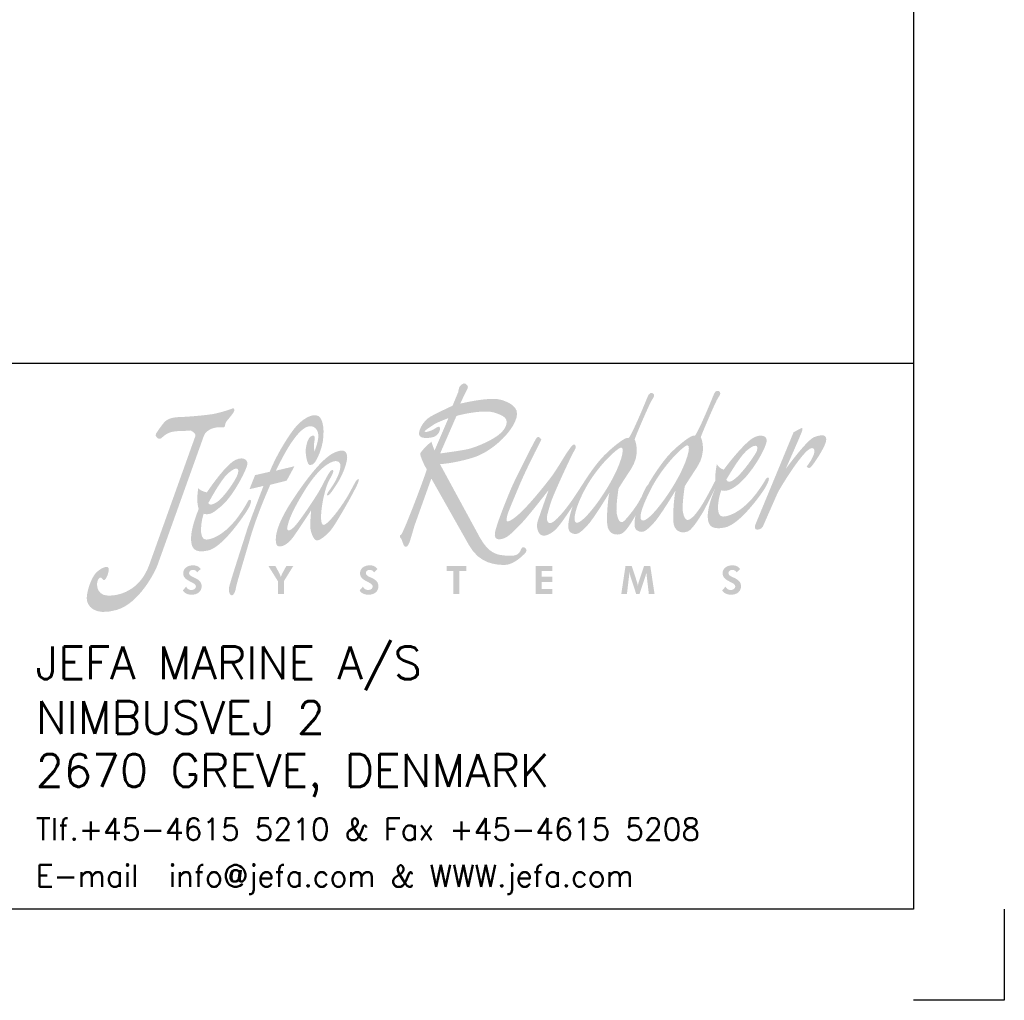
# Model space of a CAD drawing. Header units: millimetres. Extents: x 4480 to 7900, y 2154 to 4554.
# Tile 3 of 5: x 7250 to 7900, y 2154 to 2801. Entities that reach past the tile are written whole.
import ezdxf

# ---------------------------------------------------------------- set-up
doc = ezdxf.new("R2010")
doc.units = ezdxf.units.MM
doc.header["$MEASUREMENT"] = 0
doc.layers.get('0').update_dxf_attribs({"linetype": 'CONTINUOUS'})
doc.layers.add('RAMME', color=7, linetype='CONTINUOUS')
doc.styles.add('ROMANS', font='romans')

# ---------------------------------------------------------------- blocks, each defined once
blk = doc.blocks.new('jefa rudder logo')
at = {"linetype": 'Continuous', "lineweight": 0}
h = blk.add_hatch(color=182, dxfattribs=at)
edge = h.paths.add_edge_path(flags=16)
edge.add_spline(control_points=[(28.946, 61.153), (29.136, 61.166), (28.946, 60.378), (28.384, 59.431), (28.384, 59.431), (27.823, 58.483), (27.165, 57.709), (26.919, 57.709), (26.919, 57.709), (26.675, 57.709), (26.858, 58.522), (27.417, 59.469), (27.417, 59.469), (27.978, 60.416), (28.791, 61.14), (28.946, 61.153)], knot_values=[0, 0, 0, 0, 0.25, 0.25, 0.25, 0.25, 0.5, 0.5, 0.5, 0.5, 0.75, 0.75, 0.75, 0.75, 1, 1, 1, 1], degree=3, periodic=0)
edge = h.paths.add_edge_path(flags=16)
edge.add_spline(control_points=[(29.952, 57.81), (30.196, 57.81), (30.853, 58.583), (31.415, 59.53), (31.415, 59.53), (31.976, 60.48), (32.167, 61.265), (31.976, 61.252), (31.976, 61.252), (31.821, 61.242), (31.034, 60.498), (30.472, 59.55), (30.472, 59.55), (30.323, 59.296), (29.533, 57.81), (29.952, 57.81)], knot_values=[0, 0, 0, 0, 0.25, 0.25, 0.25, 0.25, 0.5, 0.5, 0.5, 0.5, 0.75, 0.75, 0.75, 0.75, 1, 1, 1, 1], degree=3, periodic=0)
edge = h.paths.add_edge_path()
edge.add_spline(control_points=[(30.173, 59.439), (30.188, 59.472), (30.213, 59.515), (30.241, 59.563), (30.241, 59.563), (30.254, 59.588), (30.262, 59.604), (30.262, 59.604), (30.262, 59.604), (30.262, 59.604), (30.264, 59.604), (30.264, 59.604), (30.264, 59.604), (30.467, 59.947), (30.881, 60.561), (31.186, 60.876), (31.186, 60.876), (31.549, 61.255), (32.212, 61.78), (32.296, 61.689), (32.296, 61.689), (32.38, 61.595), (33.18, 63.561), (33.18, 63.561), (33.18, 63.561), (33.18, 63.561), (33.264, 63.812), (33.404, 63.746), (33.404, 63.746), (33.543, 63.68), (33.49, 63.569), (33.386, 63.429), (33.386, 63.429), (33.284, 63.292), (32.578, 61.638), (32.593, 61.623), (32.593, 61.623), (32.609, 61.608), (32.893, 60.96), (32.418, 60.244), (32.418, 60.244), (31.943, 59.527), (31.859, 59.378), (31.859, 59.378), (31.859, 59.378), (31.859, 59.378), (31.722, 58.514), (31.77, 58.227), (31.77, 58.227), (31.816, 57.955), (31.913, 57.78), (32.055, 57.849), (32.055, 57.849), (32.484, 58.059), (33.035, 59.223), (33.266, 59.654), (33.266, 59.654), (33.244, 59.898), (33.279, 60.124), (33.325, 60.389), (33.325, 60.389), (33.409, 60.272), (33.48, 60.185), (33.647, 60.14), (33.647, 60.14), (33.983, 60.607), (34.623, 61.364), (34.968, 61.58), (34.968, 61.58), (35.311, 61.793), (35.664, 61.704), (35.603, 61.41), (35.603, 61.41), (35.491, 60.848), (34.303, 58.946), (33.533, 59.19), (33.533, 59.19), (33.454, 59.047), (33.193, 57.983), (33.609, 57.991), (33.609, 57.991), (34.023, 57.996), (34.646, 58.39), (35.141, 59.058), (35.141, 59.058), (35.636, 59.728), (35.555, 59.766), (35.662, 59.774), (35.662, 59.774), (35.768, 59.779), (35.697, 59.568), (35.524, 59.281), (35.524, 59.281), (35.354, 59.002), (34.366, 57.602), (33.67, 57.485), (33.67, 57.485), (33.005, 57.358), (32.921, 57.655), (32.911, 57.986), (32.911, 57.986), (32.903, 58.288), (33.025, 58.743), (33.244, 59.263), (33.244, 59.263), (33.244, 59.263), (32.756, 58.306), (32.756, 58.306), (32.756, 58.306), (32.756, 58.306), (32.25, 57.401), (31.999, 57.31), (31.999, 57.31), (31.745, 57.216), (31.471, 57.272), (31.364, 57.589), (31.364, 57.589), (31.26, 57.904), (31.405, 59.256), (31.458, 59.22), (31.458, 59.22), (31.458, 59.22), (30.711, 57.97), (30.432, 57.691), (30.432, 57.691), (30.152, 57.412), (29.969, 57.16), (29.66, 57.366), (29.66, 57.366), (29.527, 57.452), (29.535, 57.724), (29.606, 58.047), (29.606, 58.047), (29.456, 57.782), (29.152, 57.277), (28.966, 57.208), (28.966, 57.208), (28.715, 57.117), (28.438, 57.173), (28.334, 57.488), (28.334, 57.488), (28.23, 57.803), (28.372, 59.154), (28.428, 59.118), (28.428, 59.118), (28.428, 59.118), (27.681, 57.871), (27.402, 57.592), (27.402, 57.592), (27.122, 57.313), (26.939, 57.061), (26.629, 57.264), (26.629, 57.264), (26.426, 57.396), (26.551, 57.965), (26.728, 58.476), (26.728, 58.476), (26.518, 58.151), (26.104, 57.531), (25.913, 57.368), (25.913, 57.368), (25.651, 57.147), (25.458, 57.089), (25.321, 57.13), (25.321, 57.13), (25.161, 57.175), (25.029, 57.483), (25.121, 57.772), (25.121, 57.772), (25.212, 58.064), (25.624, 59.207), (25.624, 59.207), (25.624, 59.207), (25.624, 59.207), (24.729, 58.052), (24.417, 57.721), (24.417, 57.721), (24.107, 57.389), (23.815, 57.109), (23.655, 57.028), (23.655, 57.028), (23.495, 56.947), (23.101, 56.838), (23.162, 57.229), (23.162, 57.229), (23.223, 57.62), (23.713, 58.824), (23.906, 59.276), (23.906, 59.276), (24.1, 59.731), (24.834, 61.173), (24.94, 61.359), (24.94, 61.359), (25.029, 61.519), (25.113, 61.793), (25.291, 61.514), (25.291, 61.514), (25.291, 61.514), (24.628, 60.241), (24.267, 59.378), (24.267, 59.378), (23.906, 58.514), (23.754, 58.163), (23.724, 58.021), (23.724, 58.021), (23.696, 57.882), (23.665, 57.752), (23.764, 57.772), (23.764, 57.772), (24.239, 57.866), (25.448, 59.421), (25.773, 59.845), (25.773, 59.845), (26.055, 60.239), (26.421, 60.876), (26.477, 60.945), (26.477, 60.945), (26.607, 61.105), (26.726, 61.356), (26.827, 61.275), (26.827, 61.275), (26.927, 61.196), (26.838, 61.074), (26.746, 60.914), (26.746, 60.914), (26.657, 60.754), (25.809, 58.961), (25.692, 58.534), (25.692, 58.534), (25.583, 58.133), (25.512, 57.963), (25.552, 57.831), (25.552, 57.831), (25.593, 57.701), (25.682, 57.561), (26.035, 57.922), (26.035, 57.922), (26.883, 58.793), (27.335, 59.926), (28.156, 60.777), (28.156, 60.777), (28.519, 61.153), (29.182, 61.679), (29.266, 61.587), (29.266, 61.587), (29.35, 61.496), (30.15, 63.459), (30.15, 63.459), (30.15, 63.459), (30.15, 63.459), (30.234, 63.711), (30.373, 63.647), (30.373, 63.647), (30.513, 63.581), (30.457, 63.47), (30.356, 63.33), (30.356, 63.33), (30.251, 63.19), (29.548, 61.537), (29.563, 61.521), (29.563, 61.521), (29.578, 61.506), (29.863, 60.861), (29.385, 60.145), (29.385, 60.145), (28.91, 59.426), (28.826, 59.276), (28.826, 59.276), (28.826, 59.276), (28.826, 59.276), (28.687, 58.407), (28.745, 58.123), (28.745, 58.123), (28.801, 57.843), (28.892, 57.683), (29.022, 57.749), (29.022, 57.749), (29.154, 57.815), (29.591, 58.392), (29.713, 58.598), (29.713, 58.598), (29.748, 58.659), (29.812, 58.773), (29.886, 58.905), (29.886, 58.905), (30.015, 59.225), (30.145, 59.461), (30.173, 59.439)], knot_values=[0, 0, 0, 0, 0.013889, 0.013889, 0.013889, 0.013889, 0.027778, 0.027778, 0.027778, 0.027778, 0.041667, 0.041667, 0.041667, 0.041667, 0.055556, 0.055556, 0.055556, 0.055556, 0.069444, 0.069444, 0.069444, 0.069444, 0.083333, 0.083333, 0.083333, 0.083333, 0.097222, 0.097222, 0.097222, 0.097222, 0.111111, 0.111111, 0.111111, 0.111111, 0.125, 0.125, 0.125, 0.125, 0.138889, 0.138889, 0.138889, 0.138889, 0.152778, 0.152778, 0.152778, 0.152778, 0.166667, 0.166667, 0.166667, 0.166667, 0.180556, 0.180556, 0.180556, 0.180556, 0.194444, 0.194444, 0.194444, 0.194444, 0.208333, 0.208333, 0.208333, 0.208333, 0.222222, 0.222222, 0.222222, 0.222222, 0.236111, 0.236111, 0.236111, 0.236111, 0.25, 0.25, 0.25, 0.25, 0.263889, 0.263889, 0.263889, 0.263889, 0.277778, 0.277778, 0.277778, 0.277778, 0.291667, 0.291667, 0.291667, 0.291667, 0.305556, 0.305556, 0.305556, 0.305556, 0.319444, 0.319444, 0.319444, 0.319444, 0.333333, 0.333333, 0.333333, 0.333333, 0.347222, 0.347222, 0.347222, 0.347222, 0.361111, 0.361111, 0.361111, 0.361111, 0.375, 0.375, 0.375, 0.375, 0.388889, 0.388889, 0.388889, 0.388889, 0.402778, 0.402778, 0.402778, 0.402778, 0.416667, 0.416667, 0.416667, 0.416667, 0.430556, 0.430556, 0.430556, 0.430556, 0.444444, 0.444444, 0.444444, 0.444444, 0.458333, 0.458333, 0.458333, 0.458333, 0.472222, 0.472222, 0.472222, 0.472222, 0.486111, 0.486111, 0.486111, 0.486111, 0.5, 0.5, 0.5, 0.5, 0.513889, 0.513889, 0.513889, 0.513889, 0.527778, 0.527778, 0.527778, 0.527778, 0.541667, 0.541667, 0.541667, 0.541667, 0.555556, 0.555556, 0.555556, 0.555556, 0.569444, 0.569444, 0.569444, 0.569444, 0.583333, 0.583333, 0.583333, 0.583333, 0.597222, 0.597222, 0.597222, 0.597222, 0.611111, 0.611111, 0.611111, 0.611111, 0.625, 0.625, 0.625, 0.625, 0.638889, 0.638889, 0.638889, 0.638889, 0.652778, 0.652778, 0.652778, 0.652778, 0.666667, 0.666667, 0.666667, 0.666667, 0.680556, 0.680556, 0.680556, 0.680556, 0.694444, 0.694444, 0.694444, 0.694444, 0.708333, 0.708333, 0.708333, 0.708333, 0.722222, 0.722222, 0.722222, 0.722222, 0.736111, 0.736111, 0.736111, 0.736111, 0.75, 0.75, 0.75, 0.75, 0.763889, 0.763889, 0.763889, 0.763889, 0.777778, 0.777778, 0.777778, 0.777778, 0.791667, 0.791667, 0.791667, 0.791667, 0.805556, 0.805556, 0.805556, 0.805556, 0.819444, 0.819444, 0.819444, 0.819444, 0.833333, 0.833333, 0.833333, 0.833333, 0.847222, 0.847222, 0.847222, 0.847222, 0.861111, 0.861111, 0.861111, 0.861111, 0.875, 0.875, 0.875, 0.875, 0.888889, 0.888889, 0.888889, 0.888889, 0.902778, 0.902778, 0.902778, 0.902778, 0.916667, 0.916667, 0.916667, 0.916667, 0.930556, 0.930556, 0.930556, 0.930556, 0.944444, 0.944444, 0.944444, 0.944444, 0.958333, 0.958333, 0.958333, 0.958333, 0.972222, 0.972222, 0.972222, 0.972222, 0.986111, 0.986111, 0.986111, 0.986111, 1, 1, 1, 1], degree=3, periodic=0)
edge = h.paths.add_edge_path(flags=16)
edge.add_spline(control_points=[(33.762, 59.68), (33.762, 59.68), (34.341, 60.698), (34.681, 60.998), (34.681, 60.998), (35.022, 61.295), (35.265, 61.331), (35.159, 60.998), (35.159, 60.998), (35.103, 60.825), (33.983, 59.182), (33.762, 59.68)], knot_values=[0, 0, 0, 0, 0.333333, 0.333333, 0.333333, 0.333333, 0.666667, 0.666667, 0.666667, 0.666667, 1, 1, 1, 1], degree=3, periodic=0)
edge = h.paths.add_edge_path()
edge.add_spline(control_points=[(21.222, 63.066), (21.222, 63.066), (21.486, 63.701), (21.486, 63.701), (21.486, 63.701), (21.486, 63.701), (21.501, 63.853), (21.544, 63.937), (21.544, 63.937), (21.587, 64.021), (21.74, 64.115), (21.798, 64.082), (21.798, 64.082), (21.857, 64.046), (21.984, 63.962), (21.9, 63.828), (21.9, 63.828), (21.816, 63.693), (21.577, 63.16), (21.577, 63.16), (21.577, 63.16), (21.577, 63.16), (22.982, 63.513), (23.49, 63.327), (23.49, 63.327), (23.998, 63.142), (24.371, 62.921), (24.067, 62.296), (24.067, 62.296), (23.762, 61.669), (22.931, 60.907), (22.078, 60.663), (22.078, 60.663), (21.222, 60.416), (20.648, 60.391), (20.648, 60.391), (20.648, 60.391), (20.648, 60.391), (22.459, 57.059), (22.459, 57.059), (22.459, 57.059), (22.865, 56.309), (23.259, 56.251), (23.51, 56.22), (23.51, 56.22), (23.785, 56.187), (24.107, 56.154), (24.262, 56.319), (24.262, 56.319), (24.361, 56.426), (24.364, 56.581), (24.448, 56.591), (24.448, 56.591), (24.531, 56.599), (24.684, 56.472), (24.575, 56.345), (24.575, 56.345), (24.465, 56.218), (24.016, 55.778), (23.627, 55.778), (23.627, 55.778), (23.236, 55.778), (22.469, 55.809), (21.984, 56.667), (21.984, 56.667), (21.984, 56.667), (20.251, 59.731), (20.251, 59.731), (20.251, 59.731), (20.251, 59.731), (19.479, 57.572), (19.479, 57.572), (19.479, 57.572), (19.479, 57.572), (19.319, 57.013), (19.258, 56.835), (19.258, 56.835), (19.2, 56.657), (19.116, 56.573), (19.04, 56.617), (19.04, 56.617), (18.964, 56.657), (18.92, 56.911), (18.87, 56.972), (18.87, 56.972), (18.819, 57.031), (18.766, 57.13), (18.862, 57.158), (18.862, 57.158), (18.959, 57.186), (20.076, 60.14), (20.041, 60.168), (20.041, 60.168), (19.98, 60.213), (19.7, 60.836), (19.741, 60.891), (19.741, 60.891), (19.893, 61.095), (20.061, 61.278), (20.259, 61.415), (20.259, 61.415), (20.295, 61.283), (20.343, 61.151), (20.401, 61.018), (20.401, 61.018), (20.401, 61.018), (21.036, 62.499), (21.036, 62.499), (21.036, 62.499), (21.036, 62.499), (20.521, 62.311), (20.361, 62.202), (20.361, 62.202), (20.198, 62.093), (19.929, 61.93), (19.944, 61.879), (19.944, 61.879), (19.962, 61.829), (20.208, 61.897), (20.35, 61.981), (20.35, 61.981), (20.495, 62.067), (20.63, 62.177), (20.648, 62.057), (20.648, 62.057), (20.663, 61.94), (20.579, 61.661), (20.249, 61.61), (20.249, 61.61), (19.919, 61.559), (19.733, 61.6), (19.69, 61.745), (19.69, 61.745), (19.649, 61.89), (19.853, 62.372), (20.223, 62.575), (20.223, 62.575), (20.597, 62.779), (21.222, 63.066), (21.222, 63.066)], knot_values=[0, 0, 0, 0, 0.028571, 0.028571, 0.028571, 0.028571, 0.057143, 0.057143, 0.057143, 0.057143, 0.085714, 0.085714, 0.085714, 0.085714, 0.114286, 0.114286, 0.114286, 0.114286, 0.142857, 0.142857, 0.142857, 0.142857, 0.171429, 0.171429, 0.171429, 0.171429, 0.2, 0.2, 0.2, 0.2, 0.228571, 0.228571, 0.228571, 0.228571, 0.257143, 0.257143, 0.257143, 0.257143, 0.285714, 0.285714, 0.285714, 0.285714, 0.314286, 0.314286, 0.314286, 0.314286, 0.342857, 0.342857, 0.342857, 0.342857, 0.371429, 0.371429, 0.371429, 0.371429, 0.4, 0.4, 0.4, 0.4, 0.428571, 0.428571, 0.428571, 0.428571, 0.457143, 0.457143, 0.457143, 0.457143, 0.485714, 0.485714, 0.485714, 0.485714, 0.514286, 0.514286, 0.514286, 0.514286, 0.542857, 0.542857, 0.542857, 0.542857, 0.571429, 0.571429, 0.571429, 0.571429, 0.6, 0.6, 0.6, 0.6, 0.628571, 0.628571, 0.628571, 0.628571, 0.657143, 0.657143, 0.657143, 0.657143, 0.685714, 0.685714, 0.685714, 0.685714, 0.714286, 0.714286, 0.714286, 0.714286, 0.742857, 0.742857, 0.742857, 0.742857, 0.771429, 0.771429, 0.771429, 0.771429, 0.8, 0.8, 0.8, 0.8, 0.828571, 0.828571, 0.828571, 0.828571, 0.857143, 0.857143, 0.857143, 0.857143, 0.885714, 0.885714, 0.885714, 0.885714, 0.914286, 0.914286, 0.914286, 0.914286, 0.942857, 0.942857, 0.942857, 0.942857, 0.971429, 0.971429, 0.971429, 0.971429, 1, 1, 1, 1], degree=3, periodic=0)
edge = h.paths.add_edge_path(flags=16)
edge.add_spline(control_points=[(20.655, 60.881), (20.655, 60.881), (21.399, 62.591), (21.399, 62.591), (21.399, 62.591), (21.412, 62.621), (22.629, 62.911), (23.109, 62.761), (23.109, 62.761), (23.592, 62.611), (23.856, 62.474), (23.609, 62.024), (23.609, 62.024), (23.363, 61.575), (22.263, 61.153), (21.918, 61.077), (21.918, 61.077), (21.57, 61.001), (20.655, 60.881), (20.655, 60.881)], knot_values=[0, 0, 0, 0, 0.2, 0.2, 0.2, 0.2, 0.4, 0.4, 0.4, 0.4, 0.6, 0.6, 0.6, 0.6, 0.8, 0.8, 0.8, 0.8, 1, 1, 1, 1], degree=3, periodic=0)
edge = h.paths.add_edge_path()
edge.add_spline(control_points=[(35.1, 57.64), (35.1, 57.64), (36.843, 61.852), (36.843, 61.852), (36.843, 61.852), (36.843, 61.852), (37.153, 62.019), (37.153, 62.019), (37.153, 62.019), (37.153, 62.019), (37.29, 62.103), (37.249, 61.956), (37.249, 61.956), (37.211, 61.808), (36.477, 60.162), (36.477, 60.162), (36.477, 60.162), (36.477, 60.162), (37.437, 61.491), (37.785, 61.628), (37.785, 61.628), (38.156, 61.77), (38.402, 61.752), (38.324, 61.42), (38.324, 61.42), (38.245, 61.09), (37.689, 60.274), (37.602, 60.228), (37.602, 60.228), (37.513, 60.18), (37.442, 60.279), (37.442, 60.279), (37.442, 60.279), (37.442, 60.279), (37.63, 60.533), (37.683, 60.645), (37.683, 60.645), (37.734, 60.754), (37.823, 60.937), (37.8, 61.023), (37.8, 61.023), (37.628, 61.666), (36.165, 59.2), (36.111, 59.07), (36.111, 59.07), (36.111, 59.07), (35.438, 57.539), (35.438, 57.539), (35.438, 57.539), (35.375, 57.396), (35.174, 57.374), (35.115, 57.404), (35.115, 57.404), (35.057, 57.434), (35.07, 57.569), (35.1, 57.64)], knot_values=[0, 0, 0, 0, 0.071429, 0.071429, 0.071429, 0.071429, 0.142857, 0.142857, 0.142857, 0.142857, 0.214286, 0.214286, 0.214286, 0.214286, 0.285714, 0.285714, 0.285714, 0.285714, 0.357143, 0.357143, 0.357143, 0.357143, 0.428571, 0.428571, 0.428571, 0.428571, 0.5, 0.5, 0.5, 0.5, 0.571429, 0.571429, 0.571429, 0.571429, 0.642857, 0.642857, 0.642857, 0.642857, 0.714286, 0.714286, 0.714286, 0.714286, 0.785714, 0.785714, 0.785714, 0.785714, 0.857143, 0.857143, 0.857143, 0.857143, 0.928571, 0.928571, 0.928571, 0.928571, 1, 1, 1, 1], degree=3, periodic=0)
edge = h.paths.add_edge_path()
edge.add_spline(control_points=[(15.657, 59.299), (15.954, 59.7), (16.322, 60.526), (15.895, 60.531), (15.895, 60.531), (15.682, 60.536), (15.146, 60.315), (14.435, 59.162), (14.435, 59.162), (13.726, 58.009), (13.688, 57.638), (13.655, 57.508), (13.655, 57.508), (13.622, 57.376), (13.696, 57.257), (13.94, 57.49), (13.94, 57.49), (14.186, 57.721), (14.867, 58.755), (15.083, 59.106), (15.083, 59.106), (15.334, 59.52), (15.624, 60.236), (15.745, 60.117), (15.745, 60.117), (15.801, 60.063), (15.702, 59.893), (15.56, 59.627), (15.56, 59.627), (15.281, 59.103), (15.006, 57.401), (15.385, 57.63), (15.385, 57.63), (15.692, 57.818), (16.261, 58.638), (16.469, 59.017), (16.469, 59.017), (16.678, 59.398), (16.784, 59.599), (16.784, 59.599), (16.784, 59.599), (16.784, 59.599), (17.008, 59.875), (16.906, 59.568), (16.906, 59.568), (16.802, 59.263), (15.86, 57.61), (15.636, 57.356), (15.636, 57.356), (15.413, 57.104), (15.128, 56.871), (14.986, 56.901), (14.986, 56.901), (14.844, 56.932), (14.686, 57.338), (14.702, 57.633), (14.702, 57.633), (14.717, 57.925), (14.745, 58.275), (14.745, 58.275), (14.745, 58.275), (14.745, 58.275), (14.186, 57.419), (13.914, 57.036), (13.914, 57.036), (13.64, 56.65), (13.218, 56.497), (13.155, 56.726), (13.155, 56.726), (13.091, 56.954), (13.071, 57.498), (13.879, 58.727), (13.879, 58.727), (14.686, 59.959), (15.347, 60.698), (15.766, 60.899), (15.766, 60.899), (16.187, 61.102), (16.355, 61.013), (16.393, 60.782), (16.393, 60.782), (16.431, 60.549), (16.228, 59.949), (15.936, 59.499), (15.936, 59.499), (15.644, 59.05), (15.578, 58.971), (15.502, 58.958), (15.502, 58.958), (15.392, 58.946), (15.596, 59.215), (15.657, 59.299)], knot_values=[0, 0, 0, 0, 0.043478, 0.043478, 0.043478, 0.043478, 0.086957, 0.086957, 0.086957, 0.086957, 0.130435, 0.130435, 0.130435, 0.130435, 0.173913, 0.173913, 0.173913, 0.173913, 0.217391, 0.217391, 0.217391, 0.217391, 0.26087, 0.26087, 0.26087, 0.26087, 0.304348, 0.304348, 0.304348, 0.304348, 0.347826, 0.347826, 0.347826, 0.347826, 0.391304, 0.391304, 0.391304, 0.391304, 0.434783, 0.434783, 0.434783, 0.434783, 0.478261, 0.478261, 0.478261, 0.478261, 0.521739, 0.521739, 0.521739, 0.521739, 0.565217, 0.565217, 0.565217, 0.565217, 0.608696, 0.608696, 0.608696, 0.608696, 0.652174, 0.652174, 0.652174, 0.652174, 0.695652, 0.695652, 0.695652, 0.695652, 0.73913, 0.73913, 0.73913, 0.73913, 0.782609, 0.782609, 0.782609, 0.782609, 0.826087, 0.826087, 0.826087, 0.826087, 0.869565, 0.869565, 0.869565, 0.869565, 0.913043, 0.913043, 0.913043, 0.913043, 0.956522, 0.956522, 0.956522, 0.956522, 1, 1, 1, 1], degree=3, periodic=0)
edge = h.paths.add_edge_path()
edge.add_spline(control_points=[(12.847, 60.041), (13.198, 60.897), (13.703, 61.671), (13.995, 62.045), (13.995, 62.045), (14.29, 62.415), (14.808, 62.768), (15.09, 62.586), (15.09, 62.586), (15.372, 62.403), (15.385, 61.544), (15.151, 60.945), (15.151, 60.945), (14.915, 60.343), (14.803, 60.371), (14.689, 60.35), (14.689, 60.35), (14.575, 60.33), (14.47, 60.848), (14.503, 61.102), (14.503, 61.102), (14.539, 61.359), (14.613, 61.628), (14.783, 61.686), (14.783, 61.686), (14.953, 61.745), (14.915, 61.557), (14.884, 61.356), (14.884, 61.356), (14.856, 61.156), (14.9, 60.978), (14.9, 60.978), (14.9, 60.978), (14.9, 60.978), (15.133, 61.521), (15.062, 61.821), (15.062, 61.821), (14.989, 62.118), (14.658, 62.334), (14.191, 61.826), (14.191, 61.826), (13.726, 61.318), (13.368, 60.564), (13.129, 60.091), (13.129, 60.091), (13.129, 60.091), (13.983, 60.295), (13.983, 60.295), (13.983, 60.295), (13.983, 60.295), (13.625, 59.637), (13.625, 59.637), (13.625, 59.637), (13.625, 59.637), (12.875, 59.446), (12.875, 59.446), (12.875, 59.446), (12.875, 59.446), (12.273, 58.115), (11.956, 57.008), (11.956, 57.008), (11.636, 55.9), (11.321, 54.884), (11.303, 54.737), (11.303, 54.737), (11.285, 54.592), (11.201, 54.364), (11.11, 54.384), (11.11, 54.384), (11.019, 54.404), (10.96, 54.526), (10.98, 54.714), (10.98, 54.714), (11.003, 54.902), (11.73, 57.117), (11.808, 57.381), (11.808, 57.381), (11.887, 57.643), (12.563, 59.395), (12.563, 59.395), (12.563, 59.395), (12.563, 59.395), (11.923, 59.245), (11.923, 59.245), (11.923, 59.245), (11.923, 59.245), (12.177, 59.888), (12.177, 59.888), (12.177, 59.888), (12.177, 59.888), (12.847, 60.041), (12.847, 60.041)], knot_values=[0, 0, 0, 0, 0.043478, 0.043478, 0.043478, 0.043478, 0.086957, 0.086957, 0.086957, 0.086957, 0.130435, 0.130435, 0.130435, 0.130435, 0.173913, 0.173913, 0.173913, 0.173913, 0.217391, 0.217391, 0.217391, 0.217391, 0.26087, 0.26087, 0.26087, 0.26087, 0.304348, 0.304348, 0.304348, 0.304348, 0.347826, 0.347826, 0.347826, 0.347826, 0.391304, 0.391304, 0.391304, 0.391304, 0.434783, 0.434783, 0.434783, 0.434783, 0.478261, 0.478261, 0.478261, 0.478261, 0.521739, 0.521739, 0.521739, 0.521739, 0.565217, 0.565217, 0.565217, 0.565217, 0.608696, 0.608696, 0.608696, 0.608696, 0.652174, 0.652174, 0.652174, 0.652174, 0.695652, 0.695652, 0.695652, 0.695652, 0.73913, 0.73913, 0.73913, 0.73913, 0.782609, 0.782609, 0.782609, 0.782609, 0.826087, 0.826087, 0.826087, 0.826087, 0.869565, 0.869565, 0.869565, 0.869565, 0.913043, 0.913043, 0.913043, 0.913043, 0.956522, 0.956522, 0.956522, 0.956522, 1, 1, 1, 1], degree=3, periodic=0)
edge = h.paths.add_edge_path()
edge.add_spline(control_points=[(9.576, 59.296), (9.662, 59.185), (9.799, 59.139), (9.97, 59.098), (9.97, 59.098), (10.287, 59.573), (10.841, 60.302), (11.179, 60.526), (11.179, 60.526), (11.514, 60.749), (11.869, 60.67), (11.821, 60.376), (11.821, 60.376), (11.773, 60.084), (11.123, 58.844), (10.597, 58.44), (10.597, 58.44), (10.351, 58.25), (10.157, 58.026), (9.827, 58.118), (9.827, 58.118), (9.754, 57.975), (9.533, 56.916), (9.947, 56.934), (9.947, 56.934), (10.361, 56.954), (10.97, 57.361), (11.443, 58.039), (11.443, 58.039), (11.913, 58.715), (11.831, 58.75), (11.938, 58.76), (11.938, 58.76), (12.045, 58.771), (11.994, 58.55), (11.816, 58.27), (11.816, 58.27), (11.638, 57.988), (10.688, 56.581), (10.025, 56.436), (10.025, 56.436), (9.362, 56.291), (9.268, 56.584), (9.248, 56.909), (9.248, 56.909), (9.225, 57.236), (9.357, 57.749), (9.594, 58.334), (9.594, 58.334), (9.497, 58.671), (9.528, 58.951), (9.576, 59.296)], knot_values=[0, 0, 0, 0, 0.076923, 0.076923, 0.076923, 0.076923, 0.153846, 0.153846, 0.153846, 0.153846, 0.230769, 0.230769, 0.230769, 0.230769, 0.307692, 0.307692, 0.307692, 0.307692, 0.384615, 0.384615, 0.384615, 0.384615, 0.461538, 0.461538, 0.461538, 0.461538, 0.538462, 0.538462, 0.538462, 0.538462, 0.615385, 0.615385, 0.615385, 0.615385, 0.692308, 0.692308, 0.692308, 0.692308, 0.769231, 0.769231, 0.769231, 0.769231, 0.846154, 0.846154, 0.846154, 0.846154, 0.923077, 0.923077, 0.923077, 0.923077, 1, 1, 1, 1], degree=3, periodic=0)
edge = h.paths.add_edge_path(flags=16)
edge.add_spline(control_points=[(10.038, 58.611), (10.038, 58.611), (10.582, 59.637), (10.912, 59.941), (10.912, 59.941), (11.242, 60.249), (11.486, 60.289), (11.389, 59.957), (11.389, 59.957), (11.295, 59.624), (10.701, 58.837), (10.465, 58.679), (10.465, 58.679), (10.272, 58.55), (10.102, 58.476), (10.038, 58.611)], knot_values=[0, 0, 0, 0, 0.25, 0.25, 0.25, 0.25, 0.5, 0.5, 0.5, 0.5, 0.75, 0.75, 0.75, 0.75, 1, 1, 1, 1], degree=3, periodic=0)
edge = h.paths.add_edge_path()
edge.add_spline(control_points=[(9.215, 61.933), (8.862, 61.887), (8.435, 61.956), (8.128, 61.773), (8.128, 61.773), (7.968, 61.679), (7.892, 61.557), (7.808, 61.549), (7.808, 61.549), (7.727, 61.542), (7.564, 61.671), (7.645, 61.793), (7.645, 61.793), (7.729, 61.915), (7.971, 62.304), (8.133, 62.408), (8.133, 62.408), (8.298, 62.509), (8.532, 62.545), (8.735, 62.547), (8.735, 62.547), (8.938, 62.55), (10.025, 62.626), (10.391, 62.713), (10.391, 62.713), (10.757, 62.799), (11.097, 62.923), (11.097, 62.923), (11.097, 62.923), (11.097, 62.923), (11.234, 63.01), (11.232, 62.868), (11.232, 62.868), (11.229, 62.728), (10.869, 62.393), (10.825, 62.271), (10.825, 62.271), (10.782, 62.149), (10.841, 62.037), (10.617, 62.075), (10.617, 62.075), (10.394, 62.111), (9.944, 61.999), (9.83, 61.679), (9.83, 61.679), (9.83, 61.679), (7.714, 55.781), (7.714, 55.781), (7.714, 55.781), (7.597, 55.456), (6.871, 54.011), (5.832, 53.713), (5.832, 53.713), (4.793, 53.416), (4.465, 53.917), (4.468, 54.257), (4.468, 54.257), (4.473, 54.6), (4.691, 55.237), (4.93, 55.453), (4.93, 55.453), (5.171, 55.672), (5.504, 55.796), (5.479, 55.555), (5.479, 55.555), (5.456, 55.314), (5.291, 54.958), (5.202, 55.113), (5.202, 55.113), (5.11, 55.265), (5.034, 55.207), (4.971, 55.065), (4.971, 55.065), (4.907, 54.922), (4.902, 54.409), (5.408, 54.376), (5.408, 54.376), (5.916, 54.343), (6.901, 54.58), (7.333, 55.786), (7.333, 55.786), (7.333, 55.786), (9.444, 61.681), (9.444, 61.681), (9.444, 61.681), (9.497, 61.826), (9.215, 61.933), (9.215, 61.933)], knot_values=[0, 0, 0, 0, 0.045455, 0.045455, 0.045455, 0.045455, 0.090909, 0.090909, 0.090909, 0.090909, 0.136364, 0.136364, 0.136364, 0.136364, 0.181818, 0.181818, 0.181818, 0.181818, 0.227273, 0.227273, 0.227273, 0.227273, 0.272727, 0.272727, 0.272727, 0.272727, 0.318182, 0.318182, 0.318182, 0.318182, 0.363636, 0.363636, 0.363636, 0.363636, 0.409091, 0.409091, 0.409091, 0.409091, 0.454545, 0.454545, 0.454545, 0.454545, 0.5, 0.5, 0.5, 0.5, 0.545455, 0.545455, 0.545455, 0.545455, 0.590909, 0.590909, 0.590909, 0.590909, 0.636364, 0.636364, 0.636364, 0.636364, 0.681818, 0.681818, 0.681818, 0.681818, 0.727273, 0.727273, 0.727273, 0.727273, 0.772727, 0.772727, 0.772727, 0.772727, 0.818182, 0.818182, 0.818182, 0.818182, 0.863636, 0.863636, 0.863636, 0.863636, 0.909091, 0.909091, 0.909091, 0.909091, 0.954545, 0.954545, 0.954545, 0.954545, 1, 1, 1, 1], degree=3, periodic=0)
h = blk.add_hatch(color=8, dxfattribs=at)
edge = h.paths.add_edge_path()
edge.add_spline(control_points=[(33.574, 54.61), (33.574, 54.61), (33.726, 54.783), (33.726, 54.783), (33.726, 54.783), (33.746, 54.734), (33.777, 54.699), (33.82, 54.671), (33.82, 54.671), (33.861, 54.643), (33.909, 54.63), (33.962, 54.63), (33.962, 54.63), (34.026, 54.63), (34.077, 54.646), (34.115, 54.676), (34.115, 54.676), (34.153, 54.707), (34.171, 54.747), (34.171, 54.798), (34.171, 54.798), (34.171, 54.859), (34.11, 54.92), (33.985, 54.978), (33.985, 54.978), (33.945, 54.999), (33.914, 55.014), (33.889, 55.027), (33.889, 55.027), (33.777, 55.085), (33.701, 55.141), (33.658, 55.197), (33.658, 55.197), (33.614, 55.253), (33.592, 55.319), (33.592, 55.397), (33.592, 55.397), (33.592, 55.502), (33.635, 55.588), (33.718, 55.656), (33.718, 55.656), (33.802, 55.725), (33.909, 55.758), (34.044, 55.758), (34.044, 55.758), (34.12, 55.758), (34.188, 55.745), (34.244, 55.717), (34.244, 55.717), (34.3, 55.692), (34.351, 55.649), (34.392, 55.59), (34.392, 55.59), (34.392, 55.59), (34.232, 55.435), (34.232, 55.435), (34.232, 55.435), (34.211, 55.474), (34.186, 55.502), (34.155, 55.519), (34.155, 55.519), (34.122, 55.537), (34.084, 55.547), (34.039, 55.547), (34.039, 55.547), (33.985, 55.547), (33.942, 55.535), (33.909, 55.507), (33.909, 55.507), (33.876, 55.479), (33.858, 55.443), (33.858, 55.4), (33.858, 55.4), (33.858, 55.334), (33.924, 55.27), (34.056, 55.215), (34.056, 55.215), (34.082, 55.204), (34.102, 55.197), (34.117, 55.189), (34.117, 55.189), (34.224, 55.141), (34.305, 55.082), (34.359, 55.021), (34.359, 55.021), (34.409, 54.958), (34.435, 54.887), (34.435, 54.808), (34.435, 54.808), (34.435, 54.689), (34.394, 54.592), (34.313, 54.521), (34.313, 54.521), (34.232, 54.45), (34.12, 54.414), (33.983, 54.414), (33.983, 54.414), (33.884, 54.414), (33.8, 54.43), (33.731, 54.465), (33.731, 54.465), (33.66, 54.498), (33.609, 54.547), (33.574, 54.61)], knot_values=[0, 0, 0, 0, 0.038462, 0.038462, 0.038462, 0.038462, 0.076923, 0.076923, 0.076923, 0.076923, 0.115385, 0.115385, 0.115385, 0.115385, 0.153846, 0.153846, 0.153846, 0.153846, 0.192308, 0.192308, 0.192308, 0.192308, 0.230769, 0.230769, 0.230769, 0.230769, 0.269231, 0.269231, 0.269231, 0.269231, 0.307692, 0.307692, 0.307692, 0.307692, 0.346154, 0.346154, 0.346154, 0.346154, 0.384615, 0.384615, 0.384615, 0.384615, 0.423077, 0.423077, 0.423077, 0.423077, 0.461538, 0.461538, 0.461538, 0.461538, 0.5, 0.5, 0.5, 0.5, 0.538462, 0.538462, 0.538462, 0.538462, 0.576923, 0.576923, 0.576923, 0.576923, 0.615385, 0.615385, 0.615385, 0.615385, 0.653846, 0.653846, 0.653846, 0.653846, 0.692308, 0.692308, 0.692308, 0.692308, 0.730769, 0.730769, 0.730769, 0.730769, 0.769231, 0.769231, 0.769231, 0.769231, 0.807692, 0.807692, 0.807692, 0.807692, 0.846154, 0.846154, 0.846154, 0.846154, 0.884615, 0.884615, 0.884615, 0.884615, 0.923077, 0.923077, 0.923077, 0.923077, 0.961538, 0.961538, 0.961538, 0.961538, 1, 1, 1, 1], degree=3, periodic=0)
edge = h.paths.add_edge_path()
edge.add_spline(control_points=[(28.951, 54.447), (28.951, 54.447), (29.144, 55.728), (29.144, 55.728), (29.144, 55.728), (29.144, 55.728), (29.431, 55.728), (29.431, 55.728), (29.431, 55.728), (29.431, 55.728), (29.677, 54.973), (29.677, 54.973), (29.677, 54.973), (29.682, 54.958), (29.69, 54.935), (29.695, 54.905), (29.695, 54.905), (29.703, 54.874), (29.708, 54.839), (29.713, 54.8), (29.713, 54.8), (29.718, 54.841), (29.723, 54.877), (29.728, 54.907), (29.728, 54.907), (29.733, 54.938), (29.738, 54.961), (29.746, 54.976), (29.746, 54.976), (29.746, 54.976), (29.995, 55.728), (29.995, 55.728), (29.995, 55.728), (29.995, 55.728), (30.279, 55.728), (30.279, 55.728), (30.279, 55.728), (30.279, 55.728), (30.475, 54.447), (30.475, 54.447), (30.475, 54.447), (30.475, 54.447), (30.213, 54.447), (30.213, 54.447), (30.213, 54.447), (30.213, 54.447), (30.122, 55.22), (30.122, 55.22), (30.122, 55.22), (30.114, 55.275), (30.109, 55.321), (30.107, 55.349), (30.107, 55.349), (30.104, 55.377), (30.104, 55.405), (30.104, 55.43), (30.104, 55.43), (30.104, 55.443), (30.104, 55.453), (30.104, 55.461), (30.104, 55.461), (30.104, 55.466), (30.104, 55.474), (30.104, 55.479), (30.104, 55.479), (30.096, 55.428), (30.089, 55.385), (30.081, 55.349), (30.081, 55.349), (30.074, 55.311), (30.066, 55.286), (30.058, 55.265), (30.058, 55.265), (30.058, 55.265), (29.787, 54.447), (29.787, 54.447), (29.787, 54.447), (29.787, 54.447), (29.634, 54.447), (29.634, 54.447), (29.634, 54.447), (29.634, 54.447), (29.367, 55.265), (29.367, 55.265), (29.367, 55.265), (29.365, 55.273), (29.36, 55.296), (29.352, 55.329), (29.352, 55.329), (29.345, 55.364), (29.332, 55.413), (29.319, 55.479), (29.319, 55.479), (29.319, 55.479), (29.319, 55.441), (29.319, 55.441), (29.319, 55.441), (29.319, 55.382), (29.314, 55.309), (29.304, 55.222), (29.304, 55.222), (29.304, 55.222), (29.301, 55.22), (29.301, 55.22), (29.301, 55.22), (29.301, 55.22), (29.21, 54.447), (29.21, 54.447), (29.21, 54.447), (29.21, 54.447), (28.951, 54.447), (28.951, 54.447)], knot_values=[0, 0, 0, 0, 0.035714, 0.035714, 0.035714, 0.035714, 0.071429, 0.071429, 0.071429, 0.071429, 0.107143, 0.107143, 0.107143, 0.107143, 0.142857, 0.142857, 0.142857, 0.142857, 0.178571, 0.178571, 0.178571, 0.178571, 0.214286, 0.214286, 0.214286, 0.214286, 0.25, 0.25, 0.25, 0.25, 0.285714, 0.285714, 0.285714, 0.285714, 0.321429, 0.321429, 0.321429, 0.321429, 0.357143, 0.357143, 0.357143, 0.357143, 0.392857, 0.392857, 0.392857, 0.392857, 0.428571, 0.428571, 0.428571, 0.428571, 0.464286, 0.464286, 0.464286, 0.464286, 0.5, 0.5, 0.5, 0.5, 0.535714, 0.535714, 0.535714, 0.535714, 0.571429, 0.571429, 0.571429, 0.571429, 0.607143, 0.607143, 0.607143, 0.607143, 0.642857, 0.642857, 0.642857, 0.642857, 0.678571, 0.678571, 0.678571, 0.678571, 0.714286, 0.714286, 0.714286, 0.714286, 0.75, 0.75, 0.75, 0.75, 0.785714, 0.785714, 0.785714, 0.785714, 0.821429, 0.821429, 0.821429, 0.821429, 0.857143, 0.857143, 0.857143, 0.857143, 0.892857, 0.892857, 0.892857, 0.892857, 0.928571, 0.928571, 0.928571, 0.928571, 0.964286, 0.964286, 0.964286, 0.964286, 1, 1, 1, 1], degree=3, periodic=0)
edge = h.paths.add_edge_path()
edge.add_spline(control_points=[(25.034, 54.447), (25.034, 54.447), (25.034, 55.728), (25.034, 55.728), (25.034, 55.728), (25.034, 55.728), (25.786, 55.728), (25.786, 55.728), (25.786, 55.728), (25.786, 55.728), (25.786, 55.496), (25.786, 55.496), (25.786, 55.496), (25.786, 55.496), (25.306, 55.496), (25.306, 55.496), (25.306, 55.496), (25.306, 55.496), (25.306, 55.232), (25.306, 55.232), (25.306, 55.232), (25.306, 55.232), (25.786, 55.232), (25.786, 55.232), (25.786, 55.232), (25.786, 55.232), (25.786, 55.001), (25.786, 55.001), (25.786, 55.001), (25.786, 55.001), (25.306, 55.001), (25.306, 55.001), (25.306, 55.001), (25.306, 55.001), (25.306, 54.681), (25.306, 54.681), (25.306, 54.681), (25.306, 54.681), (25.786, 54.681), (25.786, 54.681), (25.786, 54.681), (25.786, 54.681), (25.786, 54.447), (25.786, 54.447), (25.786, 54.447), (25.786, 54.447), (25.034, 54.447), (25.034, 54.447)], knot_values=[0, 0, 0, 0, 0.083333, 0.083333, 0.083333, 0.083333, 0.166667, 0.166667, 0.166667, 0.166667, 0.25, 0.25, 0.25, 0.25, 0.333333, 0.333333, 0.333333, 0.333333, 0.416667, 0.416667, 0.416667, 0.416667, 0.5, 0.5, 0.5, 0.5, 0.583333, 0.583333, 0.583333, 0.583333, 0.666667, 0.666667, 0.666667, 0.666667, 0.75, 0.75, 0.75, 0.75, 0.833333, 0.833333, 0.833333, 0.833333, 0.916667, 0.916667, 0.916667, 0.916667, 1, 1, 1, 1], degree=3, periodic=0)
edge = h.paths.add_edge_path()
edge.add_spline(control_points=[(21.537, 55.496), (21.537, 55.496), (21.537, 54.447), (21.537, 54.447), (21.537, 54.447), (21.537, 54.447), (21.262, 54.447), (21.262, 54.447), (21.262, 54.447), (21.262, 54.447), (21.262, 55.496), (21.262, 55.496), (21.262, 55.496), (21.262, 55.496), (20.947, 55.496), (20.947, 55.496), (20.947, 55.496), (20.947, 55.496), (20.947, 55.728), (20.947, 55.728), (20.947, 55.728), (20.947, 55.728), (21.849, 55.728), (21.849, 55.728), (21.849, 55.728), (21.849, 55.728), (21.849, 55.496), (21.849, 55.496), (21.849, 55.496), (21.849, 55.496), (21.537, 55.496), (21.537, 55.496)], knot_values=[0, 0, 0, 0, 0.125, 0.125, 0.125, 0.125, 0.25, 0.25, 0.25, 0.25, 0.375, 0.375, 0.375, 0.375, 0.5, 0.5, 0.5, 0.5, 0.625, 0.625, 0.625, 0.625, 0.75, 0.75, 0.75, 0.75, 0.875, 0.875, 0.875, 0.875, 1, 1, 1, 1], degree=3, periodic=0)
edge = h.paths.add_edge_path()
edge.add_spline(control_points=[(16.967, 54.61), (16.967, 54.61), (17.12, 54.783), (17.12, 54.783), (17.12, 54.783), (17.14, 54.734), (17.17, 54.699), (17.214, 54.671), (17.214, 54.671), (17.254, 54.643), (17.302, 54.63), (17.356, 54.63), (17.356, 54.63), (17.419, 54.63), (17.47, 54.646), (17.508, 54.676), (17.508, 54.676), (17.546, 54.707), (17.564, 54.747), (17.564, 54.798), (17.564, 54.798), (17.564, 54.859), (17.503, 54.92), (17.379, 54.978), (17.379, 54.978), (17.338, 54.999), (17.305, 55.014), (17.282, 55.027), (17.282, 55.027), (17.17, 55.085), (17.092, 55.141), (17.051, 55.197), (17.051, 55.197), (17.008, 55.253), (16.985, 55.319), (16.985, 55.397), (16.985, 55.397), (16.985, 55.502), (17.028, 55.588), (17.109, 55.656), (17.109, 55.656), (17.193, 55.725), (17.302, 55.758), (17.437, 55.758), (17.437, 55.758), (17.513, 55.758), (17.582, 55.745), (17.638, 55.717), (17.638, 55.717), (17.694, 55.692), (17.742, 55.649), (17.785, 55.59), (17.785, 55.59), (17.785, 55.59), (17.625, 55.435), (17.625, 55.435), (17.625, 55.435), (17.605, 55.474), (17.579, 55.502), (17.549, 55.519), (17.549, 55.519), (17.516, 55.537), (17.478, 55.547), (17.432, 55.547), (17.432, 55.547), (17.379, 55.547), (17.335, 55.535), (17.302, 55.507), (17.302, 55.507), (17.269, 55.479), (17.252, 55.443), (17.252, 55.4), (17.252, 55.4), (17.252, 55.334), (17.318, 55.27), (17.45, 55.215), (17.45, 55.215), (17.475, 55.204), (17.496, 55.197), (17.511, 55.189), (17.511, 55.189), (17.617, 55.141), (17.699, 55.082), (17.752, 55.021), (17.752, 55.021), (17.803, 54.958), (17.828, 54.887), (17.828, 54.808), (17.828, 54.808), (17.828, 54.689), (17.788, 54.592), (17.706, 54.521), (17.706, 54.521), (17.625, 54.45), (17.513, 54.414), (17.376, 54.414), (17.376, 54.414), (17.277, 54.414), (17.193, 54.43), (17.125, 54.465), (17.125, 54.465), (17.054, 54.498), (17.003, 54.547), (16.967, 54.61)], knot_values=[0, 0, 0, 0, 0.038462, 0.038462, 0.038462, 0.038462, 0.076923, 0.076923, 0.076923, 0.076923, 0.115385, 0.115385, 0.115385, 0.115385, 0.153846, 0.153846, 0.153846, 0.153846, 0.192308, 0.192308, 0.192308, 0.192308, 0.230769, 0.230769, 0.230769, 0.230769, 0.269231, 0.269231, 0.269231, 0.269231, 0.307692, 0.307692, 0.307692, 0.307692, 0.346154, 0.346154, 0.346154, 0.346154, 0.384615, 0.384615, 0.384615, 0.384615, 0.423077, 0.423077, 0.423077, 0.423077, 0.461538, 0.461538, 0.461538, 0.461538, 0.5, 0.5, 0.5, 0.5, 0.538462, 0.538462, 0.538462, 0.538462, 0.576923, 0.576923, 0.576923, 0.576923, 0.615385, 0.615385, 0.615385, 0.615385, 0.653846, 0.653846, 0.653846, 0.653846, 0.692308, 0.692308, 0.692308, 0.692308, 0.730769, 0.730769, 0.730769, 0.730769, 0.769231, 0.769231, 0.769231, 0.769231, 0.807692, 0.807692, 0.807692, 0.807692, 0.846154, 0.846154, 0.846154, 0.846154, 0.884615, 0.884615, 0.884615, 0.884615, 0.923077, 0.923077, 0.923077, 0.923077, 0.961538, 0.961538, 0.961538, 0.961538, 1, 1, 1, 1], degree=3, periodic=0)
edge = h.paths.add_edge_path()
edge.add_spline(control_points=[(13.223, 54.447), (13.223, 54.447), (13.223, 55.032), (13.223, 55.032), (13.223, 55.032), (13.223, 55.032), (12.789, 55.728), (12.789, 55.728), (12.789, 55.728), (12.789, 55.728), (13.109, 55.728), (13.109, 55.728), (13.109, 55.728), (13.109, 55.728), (13.299, 55.377), (13.299, 55.377), (13.299, 55.377), (13.31, 55.359), (13.317, 55.336), (13.327, 55.311), (13.327, 55.311), (13.338, 55.283), (13.348, 55.253), (13.358, 55.217), (13.358, 55.217), (13.368, 55.248), (13.376, 55.275), (13.386, 55.301), (13.386, 55.301), (13.396, 55.329), (13.409, 55.354), (13.421, 55.38), (13.421, 55.38), (13.421, 55.38), (13.609, 55.728), (13.609, 55.728), (13.609, 55.728), (13.609, 55.728), (13.929, 55.728), (13.929, 55.728), (13.929, 55.728), (13.929, 55.728), (13.498, 55.032), (13.498, 55.032), (13.498, 55.032), (13.498, 55.032), (13.498, 54.447), (13.498, 54.447), (13.498, 54.447), (13.498, 54.447), (13.223, 54.447), (13.223, 54.447)], knot_values=[0, 0, 0, 0, 0.076923, 0.076923, 0.076923, 0.076923, 0.153846, 0.153846, 0.153846, 0.153846, 0.230769, 0.230769, 0.230769, 0.230769, 0.307692, 0.307692, 0.307692, 0.307692, 0.384615, 0.384615, 0.384615, 0.384615, 0.461538, 0.461538, 0.461538, 0.461538, 0.538462, 0.538462, 0.538462, 0.538462, 0.615385, 0.615385, 0.615385, 0.615385, 0.692308, 0.692308, 0.692308, 0.692308, 0.769231, 0.769231, 0.769231, 0.769231, 0.846154, 0.846154, 0.846154, 0.846154, 0.923077, 0.923077, 0.923077, 0.923077, 1, 1, 1, 1], degree=3, periodic=0)
edge = h.paths.add_edge_path()
edge.add_spline(control_points=[(8.87, 54.61), (8.87, 54.61), (9.022, 54.783), (9.022, 54.783), (9.022, 54.783), (9.04, 54.734), (9.073, 54.699), (9.114, 54.671), (9.114, 54.671), (9.157, 54.643), (9.205, 54.63), (9.258, 54.63), (9.258, 54.63), (9.322, 54.63), (9.373, 54.646), (9.411, 54.676), (9.411, 54.676), (9.446, 54.707), (9.467, 54.747), (9.467, 54.798), (9.467, 54.798), (9.467, 54.859), (9.403, 54.92), (9.279, 54.978), (9.279, 54.978), (9.241, 54.999), (9.207, 55.014), (9.185, 55.027), (9.185, 55.027), (9.073, 55.085), (8.994, 55.141), (8.951, 55.197), (8.951, 55.197), (8.908, 55.253), (8.887, 55.319), (8.887, 55.397), (8.887, 55.397), (8.887, 55.502), (8.928, 55.588), (9.012, 55.656), (9.012, 55.656), (9.096, 55.725), (9.205, 55.758), (9.337, 55.758), (9.337, 55.758), (9.416, 55.758), (9.482, 55.745), (9.538, 55.717), (9.538, 55.717), (9.596, 55.692), (9.644, 55.649), (9.688, 55.59), (9.688, 55.59), (9.688, 55.59), (9.525, 55.435), (9.525, 55.435), (9.525, 55.435), (9.507, 55.474), (9.482, 55.502), (9.449, 55.519), (9.449, 55.519), (9.418, 55.537), (9.38, 55.547), (9.335, 55.547), (9.335, 55.547), (9.281, 55.547), (9.238, 55.535), (9.202, 55.507), (9.202, 55.507), (9.169, 55.479), (9.154, 55.443), (9.154, 55.4), (9.154, 55.4), (9.154, 55.334), (9.22, 55.27), (9.352, 55.215), (9.352, 55.215), (9.378, 55.204), (9.398, 55.197), (9.411, 55.189), (9.411, 55.189), (9.52, 55.141), (9.601, 55.082), (9.652, 55.021), (9.652, 55.021), (9.705, 54.958), (9.731, 54.887), (9.731, 54.808), (9.731, 54.808), (9.731, 54.689), (9.69, 54.592), (9.609, 54.521), (9.609, 54.521), (9.525, 54.45), (9.416, 54.414), (9.279, 54.414), (9.279, 54.414), (9.18, 54.414), (9.096, 54.43), (9.025, 54.465), (9.025, 54.465), (8.956, 54.498), (8.903, 54.547), (8.87, 54.61)], knot_values=[0, 0, 0, 0, 0.038462, 0.038462, 0.038462, 0.038462, 0.076923, 0.076923, 0.076923, 0.076923, 0.115385, 0.115385, 0.115385, 0.115385, 0.153846, 0.153846, 0.153846, 0.153846, 0.192308, 0.192308, 0.192308, 0.192308, 0.230769, 0.230769, 0.230769, 0.230769, 0.269231, 0.269231, 0.269231, 0.269231, 0.307692, 0.307692, 0.307692, 0.307692, 0.346154, 0.346154, 0.346154, 0.346154, 0.384615, 0.384615, 0.384615, 0.384615, 0.423077, 0.423077, 0.423077, 0.423077, 0.461538, 0.461538, 0.461538, 0.461538, 0.5, 0.5, 0.5, 0.5, 0.538462, 0.538462, 0.538462, 0.538462, 0.576923, 0.576923, 0.576923, 0.576923, 0.615385, 0.615385, 0.615385, 0.615385, 0.653846, 0.653846, 0.653846, 0.653846, 0.692308, 0.692308, 0.692308, 0.692308, 0.730769, 0.730769, 0.730769, 0.730769, 0.769231, 0.769231, 0.769231, 0.769231, 0.807692, 0.807692, 0.807692, 0.807692, 0.846154, 0.846154, 0.846154, 0.846154, 0.884615, 0.884615, 0.884615, 0.884615, 0.923077, 0.923077, 0.923077, 0.923077, 0.961538, 0.961538, 0.961538, 0.961538, 1, 1, 1, 1], degree=3, periodic=0)
blk = doc.blocks.new('Rudder-logo 1-1----2004-02-26')
at = {"xscale": 1.199999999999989, "yscale": 1.199999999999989, "zscale": 1.199999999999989}
blk.add_blockref('jefa rudder logo', (-0.793, -48.01), dxfattribs=at)
at = {"color": 182, "style": 'ROMANS'}
for s, height, p in [('JEFA MARINE A/S', 1.8, (1.768, 12.644)), ('NIMBUSVEJ 2', 1.8, (1.768, 9.644)), ('2670 GREVE, DENMARK', 1.8, (1.768, 6.729)), ('Tlf.+45-4615 5210 & Fax +45-4615 5208', 1.2, (1.768, 3.801)), ('E-mail  info@jefa.com & WWW.jefa.com', 1.2, (1.768, 1.236))]:
    blk.add_text(s, height=height, dxfattribs=at).set_placement(p)

msp = doc.modelspace()

# ---------------------------------------------------------------- linework, layer by layer
at = {"layer": 'RAMME'}
for p, q in [((7839.724, 4494), (7839.724, 2214)), ((5559.724, 2574), (7839.724, 2574)), ((7839.724, 2214), (4539.724, 2214)), ((7899.724, 2214), (7899.724, 2154)), ((7899.724, 2154), (7839.724, 2154))]:
    msp.add_line(p, q, dxfattribs=at)

# ---------------------------------------------------------------- block references
at = {"layer": 'RAMME', "xscale": 12, "yscale": 12, "zscale": 12}
msp.add_blockref('Rudder-logo 1-1----2004-02-26', (7239.724, 2214), dxfattribs=at)

doc.saveas('drawing.dxf')
